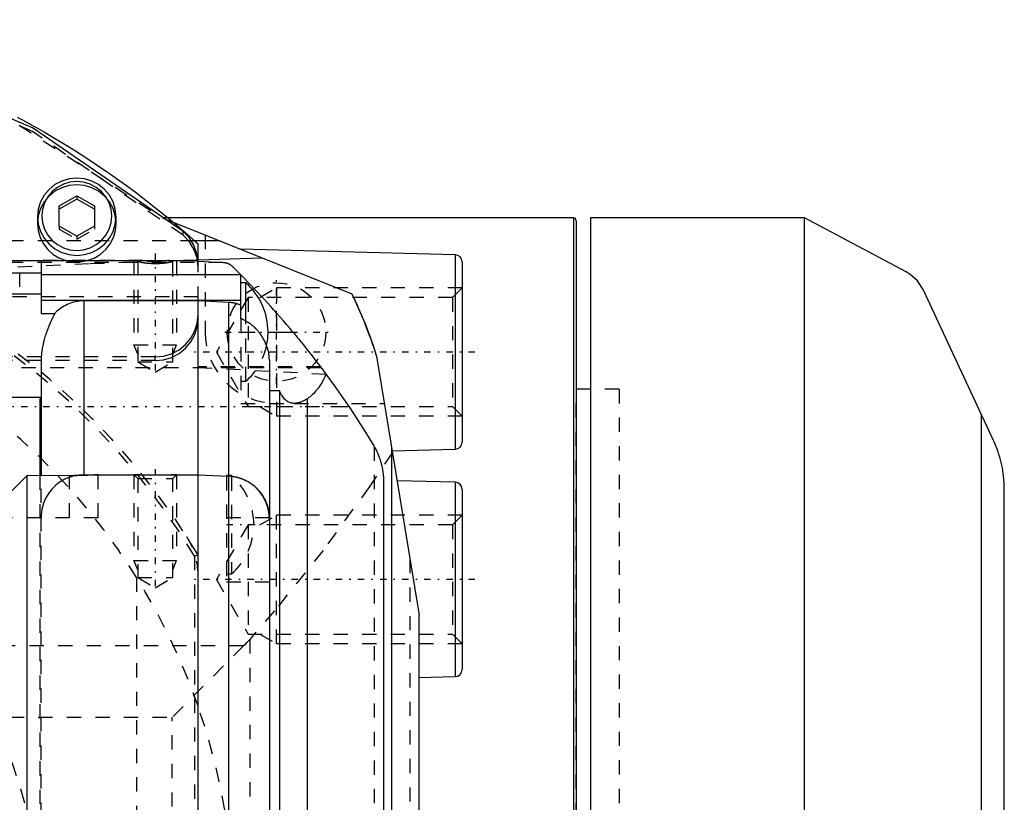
# Model space of a CAD drawing. Extents: x -109 to 109, y -1 to 887.
# Tile 15 of 15: x 30 to 99, y 728 to 783. Entities that reach past the tile are written whole.
import ezdxf

# ---------------------------------------------------------------- set-up
doc = ezdxf.new("R2010")
doc.units = 0
doc.linetypes.add('CENTER', pattern=[1.5, 0.45, -0.5, 0.05, -0.5])
doc.linetypes.add('DASHED', pattern=[2, 1, -1])
for name, color, linetype in [('AM_0', 7, 'CONTINUOUS'), ('AM_3', 7, 'DASHED'), ('AM_7', 7, 'CENTER')]:
    doc.layers.add(name, color=color, linetype=linetype)

msp = doc.modelspace()

# ---------------------------------------------------------------- linework, layer by layer
at = {"layer": 'AM_0', "color": 7, "linetype": 'CONTINUOUS'}
for p, q in [((32.76, 769.835), (34, 770.54)), ((34, 770.314), (32.76, 769.609)), ((34, 770.54), (34, 770.314)), ((34, 770.54), (35.24, 769.835)), ((35.24, 769.609), (34, 770.314)), ((32.76, 768.424), (32.76, 769.835)), ((35.24, 769.835), (35.24, 768.424)), ((31.25, 769.077), (31.25, 768.609)), ((36.75, 768.609), (36.75, 769.077)), ((68.8, 769), (40.389, 769)), ((40.753, 768.697), (53.27, 763.666)), ((68.8, 769), (68.8, 722)), ((69, 768.8), (69, 671.2)), ((85, 769), (70, 769)), ((70, 769), (70, 670.5)), ((92.13, 765.209), (85, 769)), ((85, 694.742), (85, 769)), ((34, 767.719), (32.76, 768.424)), ((35.24, 768.424), (34, 767.719)), ((44.025, 767.382), (42.275, 767.382)), ((42.5, 765.97), (42.5, 767.181)), ((60.513, 766.407), (45.472, 766.801)), ((-42.5, 766), (42.5, 766)), ((31.5, 766), (31.5, 762.296)), ((42.5, 766.055), (46.98, 766.194)), ((42.5, 765.97), (44.267, 765.877)), ((60.513, 766.407), (60.513, 752.789)), ((61, 765.907), (61, 753.289)), ((44.916, 765.591), (45.5, 765.008)), ((31.5, 765.12), (-31.5, 765.12)), ((45.5, 765), (31.5, 765)), ((45.5, 761.929), (45.5, 765.008)), ((45.843, 764.45), (45.5, 764.45)), ((45.843, 761.771), (45.843, 764.45)), ((31.5, 763.65), (-31.5, 763.65)), ((45.5, 763.219), (31.5, 763.219)), ((34.5, 763.184), (34.5, 751)), ((42.5, 763.184), (34.5, 763.184)), ((42.5, 676.816), (42.5, 763.184)), ((44.639, 763.075), (42.5, 763.184)), ((98.24, 753.4), (93.47, 763.629)), ((44.639, 763.075), (44.639, 750.953)), ((31.5, 762.296), (32.451, 762.296)), ((47.403, 761), (49.143, 761)), ((47.5, 759.025), (47.5, 747.92)), ((55.006, 759.302), (58, 741.16)), ((31.5, 758.95), (31.5, 750.919)), ((51.082, 758.557), (51.124, 758.501)), ((70, 757), (69, 757)), ((31.5, 756.42), (-31.5, 756.42)), ((31.5, 756.309), (31.416, 756.309)), ((31.416, 756.309), (31.416, 750.935)), ((48.219, 756.878), (47.5, 756.878)), ((48.219, 683.122), (48.219, 756.878)), ((50.139, 756.314), (50.139, 683.686)), ((97.408, 725), (97.408, 755.183)), ((56.052, 752.961), (56.052, 688.675)), ((56.1, 752.674), (60.513, 752.789)), ((30.5, 750.935), (28.5, 748.931)), ((33.845, 750.937), (30.5, 750.935)), ((30.5, 750.935), (30.5, 689)), ((34.5, 751), (42.5, 751)), ((42.5, 751), (44.639, 750.901)), ((44.843, 750.95), (44.5, 750.95)), ((44.5, 750.95), (44.5, 750.907)), ((44.639, 750.901), (44.639, 724.5)), ((44.843, 750.95), (44.843, 750.885)), ((55.5, 750.508), (55.5, 689.492)), ((60.513, 750.475), (56.445, 750.582)), ((60.513, 750.475), (60.513, 736.858)), ((61, 749.976), (61, 737.358)), ((99, 540.247), (99, 750)), ((47.499, 748), (47.499, 692)), ((58, 704.367), (58, 741.16)), ((58, 736.792), (60.513, 736.858))]:
    msp.add_line(p, q, dxfattribs=at)
for points in [[(41.459, 768.035), (30.896, 775.302), (19.062, 780.319), (6.442, 782.88), (-6.442, 782.88), (-19.062, 780.319), (-30.896, 775.302), (-41.459, 768.035)], [(31.25, 768.609), (31.297, 768.109), (31.437, 767.627), (31.665, 767.178), (31.973, 766.778), (32.35, 766.442), (32.785, 766.179), (33.26, 766)], [(34.74, 766), (35.215, 766.179), (35.65, 766.442), (36.027, 766.778), (36.335, 767.178), (36.563, 767.627), (36.703, 768.109), (36.75, 768.609)], [(42.493, 766), (42.394, 766.575), (42.183, 767.12), (41.867, 767.613), (41.459, 768.035)]]:
    msp.add_lwpolyline(points, dxfattribs=at)
for points in [[(36.75, 769.077), (36.697, 769.606), (36.541, 770.114), (36.287, 770.582), (35.945, 770.992), (35.528, 771.329), (35.052, 771.579), (34.536, 771.734), (34, 771.786), (33.464, 771.734), (32.948, 771.579), (32.472, 771.329), (32.055, 770.992), (31.713, 770.582), (31.459, 770.114), (31.303, 769.606), (31.25, 769.077), (31.303, 768.549), (31.459, 768.041), (31.713, 767.573), (32.055, 767.162), (32.472, 766.826), (32.948, 766.575), (33.464, 766.421), (34, 766.369), (34.536, 766.421), (35.052, 766.575), (35.528, 766.826), (35.945, 767.162), (36.287, 767.573), (36.541, 768.041), (36.697, 768.549)], [(31.55, 769.129), (31.597, 768.659), (31.736, 768.206), (31.963, 767.789), (32.268, 767.423), (32.639, 767.123), (33.062, 766.9), (33.522, 766.763), (34, 766.717), (34.478, 766.763), (34.938, 766.9), (35.361, 767.123), (35.732, 767.423), (36.037, 767.789), (36.264, 768.206), (36.403, 768.659), (36.45, 769.129), (36.403, 769.6), (36.264, 770.053), (36.037, 770.47), (35.732, 770.836), (35.361, 771.136), (34.938, 771.359), (34.478, 771.496), (34, 771.542), (33.522, 771.496), (33.062, 771.359), (32.639, 771.136), (32.268, 770.836), (31.963, 770.47), (31.736, 770.053), (31.597, 769.6)]]:
    msp.add_lwpolyline(points, close=True, dxfattribs=at)
for points in [[(29.82, 776.063, 0), (30.199, 775.859, 0), (30.955, 775.444, 0), (31.705, 775.018, 0), (32.078, 774.802, 0), (32.449, 774.583, 0), (33.187, 774.137, 0), (33.919, 773.682, 0), (34.645, 773.216, 0), (35.365, 772.741, 0), (36.078, 772.256, 0), (36.431, 772.01, 0), (36.784, 771.761, 0), (37.483, 771.257, 0), (38.176, 770.743, 0), (38.861, 770.22, 0), (39.54, 769.688, 0), (40.211, 769.146, 0), (40.543, 768.872, 0), (40.874, 768.596, 0), (41.53, 768.036, 0), (42.179, 767.468, 0), (42.5, 767.181, 0)], [(38.27, 765.964, 0), (38.271, 765.966, 0), (38.273, 765.97, 0), (38.277, 765.974, 0), (38.28, 765.976, 0), (38.283, 765.978, 0), (38.292, 765.981, 0), (38.303, 765.984, 0), (38.316, 765.987, 0), (38.331, 765.989, 0), (38.349, 765.991, 0), (38.358, 765.992, 0), (38.368, 765.993, 0), (38.39, 765.995, 0), (38.414, 765.996, 0), (38.44, 765.998, 0), (38.467, 765.998, 0), (38.497, 765.999, 0), (38.512, 765.999, 0), (38.528, 766, 0), (38.56, 766, 0), (38.594, 766, 0), (38.611, 766, 0)], [(40.729, 765.964, 0), (40.729, 765.962, 0), (40.728, 765.959, 0), (40.726, 765.956, 0), (40.725, 765.955, 0), (40.723, 765.953, 0), (40.719, 765.949, 0), (40.714, 765.946, 0), (40.708, 765.942, 0), (40.701, 765.938, 0), (40.693, 765.934, 0), (40.688, 765.932, 0), (40.684, 765.93, 0), (40.673, 765.926, 0), (40.662, 765.921, 0), (40.649, 765.917, 0), (40.636, 765.913, 0), (40.622, 765.908, 0), (40.614, 765.906, 0), (40.606, 765.904, 0), (40.59, 765.899, 0), (40.573, 765.894, 0), (40.564, 765.892, 0), (40.555, 765.89, 0), (40.536, 765.885, 0), (40.516, 765.881, 0), (40.506, 765.878, 0), (40.495, 765.876, 0), (40.474, 765.871, 0), (40.452, 765.867, 0), (40.429, 765.862, 0), (40.406, 765.858, 0), (40.382, 765.854, 0), (40.37, 765.851, 0), (40.358, 765.849, 0), (40.333, 765.845, 0), (40.307, 765.841, 0), (40.28, 765.837, 0), (40.253, 765.833, 0), (40.224, 765.829, 0), (40.21, 765.827, 0), (40.195, 765.825, 0), (40.165, 765.821, 0), (40.134, 765.817, 0), (40.103, 765.814, 0), (40.071, 765.811, 0), (40.039, 765.807, 0), (40.022, 765.806, 0), (40.006, 765.804, 0), (39.972, 765.801, 0), (39.938, 765.798, 0), (39.904, 765.796, 0), (39.869, 765.794, 0), (39.834, 765.791, 0), (39.817, 765.79, 0), (39.799, 765.789, 0), (39.764, 765.788, 0), (39.729, 765.786, 0), (39.693, 765.785, 0), (39.658, 765.784, 0), (39.622, 765.783, 0), (39.605, 765.783, 0), (39.587, 765.782, 0), (39.552, 765.782, 0), (39.517, 765.782, 0), (39.5, 765.782, 0), (39.483, 765.782, 0), (39.448, 765.782, 0), (39.413, 765.782, 0), (39.395, 765.783, 0), (39.378, 765.783, 0), (39.342, 765.784, 0), (39.307, 765.785, 0), (39.271, 765.786, 0), (39.236, 765.788, 0), (39.201, 765.789, 0), (39.183, 765.79, 0), (39.166, 765.791, 0), (39.131, 765.794, 0), (39.096, 765.796, 0), (39.062, 765.798, 0), (39.028, 765.801, 0), (38.994, 765.804, 0), (38.978, 765.806, 0), (38.961, 765.807, 0), (38.929, 765.811, 0), (38.897, 765.814, 0), (38.866, 765.817, 0), (38.835, 765.821, 0), (38.805, 765.825, 0), (38.79, 765.827, 0), (38.776, 765.829, 0), (38.747, 765.833, 0), (38.72, 765.837, 0), (38.693, 765.841, 0), (38.667, 765.845, 0), (38.642, 765.849, 0), (38.63, 765.851, 0), (38.618, 765.854, 0), (38.594, 765.858, 0), (38.571, 765.862, 0), (38.548, 765.867, 0), (38.526, 765.871, 0), (38.505, 765.876, 0), (38.494, 765.878, 0), (38.484, 765.881, 0), (38.464, 765.885, 0), (38.445, 765.89, 0), (38.436, 765.892, 0), (38.427, 765.894, 0), (38.41, 765.899, 0), (38.394, 765.904, 0), (38.386, 765.906, 0), (38.378, 765.908, 0), (38.364, 765.913, 0), (38.351, 765.917, 0), (38.338, 765.921, 0), (38.327, 765.926, 0), (38.316, 765.93, 0), (38.312, 765.932, 0), (38.307, 765.934, 0), (38.299, 765.938, 0), (38.292, 765.942, 0), (38.286, 765.946, 0), (38.281, 765.949, 0), (38.277, 765.953, 0), (38.275, 765.955, 0), (38.274, 765.956, 0), (38.272, 765.959, 0), (38.271, 765.962, 0), (38.27, 765.964, 0)], [(40.389, 766, 0), (40.406, 766, 0), (40.44, 766, 0), (40.472, 766, 0), (40.488, 765.999, 0), (40.503, 765.999, 0), (40.533, 765.998, 0), (40.56, 765.998, 0), (40.586, 765.996, 0), (40.61, 765.995, 0), (40.632, 765.993, 0), (40.642, 765.992, 0), (40.651, 765.991, 0), (40.669, 765.989, 0), (40.684, 765.987, 0), (40.697, 765.984, 0), (40.708, 765.981, 0), (40.717, 765.978, 0), (40.72, 765.976, 0), (40.723, 765.974, 0), (40.727, 765.97, 0), (40.729, 765.966, 0), (40.729, 765.964, 0)], [(44.267, 765.877, 0), (44.268, 765.877, 0), (44.27, 765.877, 0), (44.272, 765.877, 0), (44.273, 765.877, 0), (44.274, 765.877, 0), (44.276, 765.877, 0), (44.278, 765.877, 0), (44.286, 765.876, 0), (44.298, 765.875, 0), (44.304, 765.875, 0), (44.31, 765.874, 0), (44.322, 765.873, 0), (44.333, 765.872, 0), (44.343, 765.87, 0), (44.353, 765.869, 0), (44.363, 765.868, 0), (44.368, 765.867, 0), (44.372, 765.866, 0), (44.382, 765.865, 0), (44.391, 765.863, 0), (44.4, 765.861, 0), (44.409, 765.86, 0), (44.417, 765.858, 0), (44.422, 765.857, 0), (44.426, 765.856, 0), (44.434, 765.854, 0), (44.443, 765.852, 0), (44.447, 765.851, 0), (44.451, 765.85, 0), (44.459, 765.848, 0), (44.467, 765.846, 0), (44.471, 765.845, 0), (44.475, 765.844, 0), (44.482, 765.842, 0), (44.49, 765.84, 0), (44.515, 765.833, 0), (44.554, 765.819, 0), (44.589, 765.806, 0), (44.622, 765.792, 0), (44.655, 765.776, 0), (44.671, 765.769, 0), (44.686, 765.76, 0), (44.717, 765.743, 0), (44.746, 765.726, 0), (44.775, 765.707, 0), (44.802, 765.688, 0), (44.829, 765.667, 0), (44.842, 765.657, 0), (44.855, 765.647, 0), (44.88, 765.625, 0), (44.904, 765.603, 0), (44.916, 765.591, 0)], [(93.47, 763.629, 0), (93.317, 763.977, 0), (92.906, 764.578, 0), (92.398, 765.037, 0), (92.13, 765.208, 0)], [(34.5, 763.184, 0), (34.439, 763.183, 0), (34.315, 763.178, 0), (34.188, 763.166, 0), (34.124, 763.158, 0), (34.06, 763.148, 0), (33.931, 763.124, 0), (33.804, 763.094, 0), (33.68, 763.058, 0), (33.559, 763.018, 0), (33.443, 762.973, 0), (33.387, 762.949, 0), (33.332, 762.924, 0), (33.22, 762.869, 0), (33.109, 762.808, 0), (32.998, 762.741, 0), (32.889, 762.669, 0), (32.783, 762.592, 0), (32.732, 762.551, 0), (32.682, 762.51, 0), (32.585, 762.426, 0), (32.494, 762.34, 0), (32.451, 762.296, 0)], [(53.27, 763.666, 0), (53.608, 762.959, 0), (54.226, 761.519, 0), (54.766, 760.048, 0), (55.006, 759.302, 0)], [(45.5, 762.89, 0), (45.478, 762.899, 0), (45.433, 762.916, 0), (45.387, 762.932, 0), (45.364, 762.939, 0), (45.341, 762.947, 0), (45.294, 762.961, 0), (45.246, 762.975, 0), (45.198, 762.988, 0), (45.15, 763.001, 0), (45.102, 763.012, 0), (45.077, 763.017, 0), (45.053, 763.022, 0), (45.004, 763.032, 0), (44.955, 763.041, 0), (44.906, 763.049, 0), (44.857, 763.055, 0), (44.808, 763.061, 0), (44.783, 763.064, 0), (44.759, 763.067, 0), (44.711, 763.071, 0), (44.663, 763.074, 0), (44.639, 763.075, 0)], [(32.451, 762.296, 0), (32.413, 762.221, 0), (32.337, 762.067, 0), (32.26, 761.909, 0), (32.222, 761.828, 0), (32.184, 761.745, 0), (32.109, 761.577, 0), (32.036, 761.404, 0), (31.965, 761.226, 0), (31.897, 761.044, 0), (31.832, 760.857, 0), (31.801, 760.762, 0), (31.771, 760.665, 0), (31.715, 760.469, 0), (31.664, 760.269, 0), (31.618, 760.064, 0), (31.579, 759.858, 0), (31.548, 759.654, 0), (31.535, 759.552, 0), (31.525, 759.45, 0), (31.509, 759.249, 0), (31.501, 759.049, 0), (31.5, 758.95, 0)], [(46.758, 761, 0), (46.73, 761.034, 0), (46.673, 761.101, 0), (46.616, 761.164, 0), (46.588, 761.195, 0), (46.559, 761.225, 0), (46.498, 761.286, 0), (46.435, 761.346, 0), (46.368, 761.405, 0), (46.3, 761.463, 0), (46.229, 761.519, 0), (46.192, 761.546, 0), (46.156, 761.573, 0), (46.081, 761.625, 0), (46.005, 761.675, 0), (45.928, 761.722, 0), (45.851, 761.766, 0), (45.773, 761.807, 0), (45.734, 761.827, 0), (45.695, 761.845, 0), (45.618, 761.88, 0), (45.54, 761.913, 0), (45.5, 761.929, 0)], [(47.5, 759.025, 0), (47.499, 759.082, 0), (47.494, 759.195, 0), (47.484, 759.309, 0), (47.478, 759.366, 0), (47.47, 759.423, 0), (47.45, 759.538, 0), (47.426, 759.652, 0), (47.397, 759.767, 0), (47.363, 759.881, 0), (47.324, 759.995, 0), (47.303, 760.052, 0), (47.282, 760.108, 0), (47.234, 760.22, 0), (47.183, 760.33, 0), (47.128, 760.438, 0), (47.069, 760.545, 0), (47.006, 760.65, 0), (46.973, 760.702, 0), (46.94, 760.753, 0), (46.869, 760.854, 0), (46.796, 760.952, 0), (46.758, 761, 0)], [(49.143, 761, 0), (49.209, 760.92, 0), (49.342, 760.759, 0), (49.477, 760.596, 0), (49.544, 760.514, 0), (49.612, 760.431, 0), (49.747, 760.265, 0), (49.882, 760.097, 0), (50.017, 759.928, 0), (50.152, 759.759, 0), (50.285, 759.59, 0), (50.352, 759.506, 0), (50.418, 759.421, 0), (50.549, 759.253, 0), (50.679, 759.086, 0), (50.806, 758.92, 0), (50.931, 758.756, 0), (51.054, 758.594, 0), (51.115, 758.514, 0), (51.174, 758.434, 0), (51.292, 758.277, 0), (51.406, 758.124, 0), (51.462, 758.048, 0)], [(51.462, 758.048, 0), (51.434, 757.983, 0), (51.376, 757.856, 0), (51.316, 757.732, 0), (51.286, 757.671, 0), (51.254, 757.611, 0), (51.19, 757.494, 0), (51.123, 757.38, 0), (51.054, 757.27, 0), (50.984, 757.164, 0), (50.911, 757.063, 0), (50.874, 757.013, 0), (50.837, 756.965, 0), (50.76, 756.871, 0), (50.682, 756.782, 0), (50.603, 756.698, 0), (50.521, 756.617, 0), (50.439, 756.542, 0), (50.397, 756.506, 0), (50.355, 756.471, 0), (50.269, 756.405, 0), (50.183, 756.343, 0), (50.139, 756.314, 0)], [(51.462, 758.048, 0), (52.047, 757.244, 0), (53.179, 755.61, 0), (54.259, 753.941, 0), (54.78, 753.094, 0)], [(31.416, 756.309, 0), (31.442, 756.25, 0), (31.479, 756.133, 0), (31.498, 756.017, 0), (31.5, 755.961, 0)], [(49.245, 756, 0), (49.208, 756.001, 0), (49.136, 756.006, 0), (49.064, 756.017, 0), (49.029, 756.025, 0), (48.995, 756.033, 0), (48.927, 756.056, 0), (48.861, 756.084, 0), (48.797, 756.117, 0), (48.735, 756.156, 0), (48.675, 756.201, 0), (48.646, 756.225, 0), (48.618, 756.25, 0), (48.564, 756.305, 0), (48.512, 756.364, 0), (48.462, 756.427, 0), (48.415, 756.495, 0), (48.369, 756.569, 0), (48.347, 756.609, 0), (48.325, 756.65, 0), (48.281, 756.736, 0), (48.24, 756.829, 0), (48.219, 756.878, 0)], [(50.139, 756.314, 0), (50.112, 756.297, 0), (50.058, 756.264, 0), (50.004, 756.233, 0), (49.978, 756.218, 0), (49.951, 756.203, 0), (49.899, 756.176, 0), (49.847, 756.151, 0), (49.795, 756.128, 0), (49.745, 756.107, 0), (49.695, 756.088, 0), (49.67, 756.079, 0), (49.646, 756.07, 0), (49.598, 756.055, 0), (49.551, 756.042, 0), (49.503, 756.03, 0), (49.456, 756.021, 0), (49.409, 756.013, 0), (49.385, 756.009, 0), (49.362, 756.006, 0), (49.315, 756.002, 0), (49.268, 756, 0), (49.245, 756, 0)], [(54.78, 753.094, 0), (54.818, 753.029, 0), (54.892, 752.897, 0), (54.962, 752.764, 0), (54.996, 752.696, 0), (55.028, 752.628, 0), (55.09, 752.49, 0), (55.148, 752.351, 0), (55.202, 752.21, 0), (55.251, 752.067, 0), (55.296, 751.923, 0), (55.317, 751.85, 0), (55.336, 751.777, 0), (55.372, 751.631, 0), (55.404, 751.483, 0), (55.431, 751.335, 0), (55.454, 751.185, 0), (55.472, 751.036, 0), (55.48, 750.96, 0), (55.486, 750.885, 0), (55.495, 750.735, 0), (55.499, 750.584, 0), (55.5, 750.508, 0)], [(99, 750, 0), (99, 750, 0), (99, 750, 0), (99, 750, 0), (99, 750, 0), (99, 750, 0), (99, 750, 0), (99, 750, 0), (99, 750, 0), (99, 750, 0), (99, 750, 0), (99, 750, 0), (99, 750, 0), (99, 750, 0), (99, 750, 0), (99, 750, 0), (99, 750, 0), (99, 750, 0), (99, 750, 0), (99, 750, 0), (99, 750, 0), (99, 750, 0), (99, 750, 0), (99, 750, 0), (99, 750, 0), (99, 750, 0), (99, 750, 0), (99, 750, 0), (99, 750, 0), (99, 750, 0), (99, 750, 0), (99, 750, 0), (99, 750, 0), (99, 750, 0), (99, 750.001, 0), (99, 750.001, 0), (99, 750.001, 0), (99, 750.001, 0), (99, 750.001, 0), (99, 750.001, 0), (99, 750.001, 0), (99, 750.001, 0), (99, 750.001, 0), (99, 750.001, 0), (99, 750.001, 0), (99, 750.001, 0), (99, 750.001, 0), (99, 750.001, 0), (99, 750.001, 0), (99, 750.001, 0), (99, 750.001, 0), (99, 750.001, 0), (99, 750.001, 0), (99, 750.001, 0), (99, 750.001, 0), (99, 750.001, 0), (99, 750.001, 0), (99, 750.001, 0), (99, 750.002, 0), (99, 750.002, 0), (99, 750.002, 0), (99, 750.002, 0), (99, 750.003, 0), (99, 750.003, 0), (99, 750.004, 0), (99, 750.004, 0), (99, 750.005, 0), (99, 750.005, 0), (99, 750.006, 0), (99, 750.006, 0), (99, 750.007, 0), (99, 750.009, 0), (99, 750.017, 0), (99, 750.025, 0), (99, 750.043, 0), (99, 750.076, 0), (98.999, 750.093, 0), (98.999, 750.109, 0), (98.999, 750.143, 0), (98.998, 750.176, 0), (98.995, 750.293, 0), (98.985, 750.492, 0), (98.978, 750.592, 0), (98.97, 750.692, 0), (98.95, 750.89, 0), (98.925, 751.087, 0), (98.896, 751.282, 0), (98.862, 751.476, 0), (98.823, 751.669, 0), (98.802, 751.764, 0), (98.78, 751.859, 0), (98.733, 752.048, 0), (98.68, 752.235, 0), (98.624, 752.42, 0), (98.563, 752.603, 0), (98.499, 752.784, 0), (98.465, 752.874, 0), (98.43, 752.963, 0), (98.357, 753.14, 0), (98.28, 753.314, 0), (98.24, 753.4, 0)], [(35.5, 751, 0), (35.5, 751, 0), (35.5, 751, 0), (35.499, 751, 0), (35.498, 751, 0), (35.498, 751, 0), (35.496, 751, 0), (35.494, 751, 0), (35.492, 750.999, 0), (35.489, 750.999, 0), (35.485, 750.999, 0), (35.484, 750.999, 0), (35.482, 750.999, 0), (35.478, 750.999, 0), (35.473, 750.998, 0), (35.468, 750.998, 0), (35.463, 750.998, 0), (35.457, 750.997, 0), (35.454, 750.997, 0), (35.451, 750.997, 0), (35.444, 750.996, 0), (35.437, 750.996, 0), (35.433, 750.996, 0), (35.429, 750.996, 0), (35.421, 750.995, 0), (35.413, 750.994, 0), (35.408, 750.994, 0), (35.404, 750.994, 0), (35.395, 750.993, 0), (35.385, 750.993, 0), (35.375, 750.992, 0), (35.364, 750.992, 0), (35.353, 750.991, 0), (35.348, 750.991, 0), (35.342, 750.99, 0), (35.33, 750.99, 0), (35.318, 750.989, 0), (35.306, 750.988, 0), (35.293, 750.987, 0), (35.279, 750.987, 0), (35.273, 750.986, 0), (35.266, 750.986, 0), (35.252, 750.985, 0), (35.237, 750.984, 0), (35.222, 750.983, 0), (35.207, 750.982, 0), (35.192, 750.982, 0), (35.184, 750.981, 0), (35.176, 750.981, 0), (35.16, 750.98, 0), (35.143, 750.979, 0), (35.126, 750.978, 0), (35.109, 750.977, 0), (35.092, 750.976, 0), (35.083, 750.976, 0), (35.074, 750.975, 0), (35.056, 750.975, 0), (35.038, 750.974, 0), (35.02, 750.973, 0), (35.001, 750.972, 0), (34.982, 750.971, 0), (34.973, 750.97, 0), (34.963, 750.97, 0), (34.944, 750.969, 0), (34.924, 750.968, 0), (34.914, 750.968, 0), (34.904, 750.967, 0), (34.884, 750.966, 0), (34.864, 750.965, 0), (34.853, 750.965, 0), (34.843, 750.965, 0), (34.822, 750.964, 0), (34.8, 750.963, 0), (34.778, 750.962, 0), (34.756, 750.961, 0), (34.734, 750.96, 0), (34.722, 750.96, 0), (34.711, 750.959, 0), (34.687, 750.958, 0), (34.664, 750.957, 0), (34.64, 750.956, 0), (34.616, 750.956, 0), (34.592, 750.955, 0), (34.579, 750.954, 0), (34.567, 750.954, 0), (34.542, 750.953, 0), (34.517, 750.952, 0), (34.491, 750.951, 0), (34.465, 750.95, 0), (34.439, 750.95, 0), (34.426, 750.949, 0), (34.413, 750.949, 0), (34.387, 750.948, 0), (34.36, 750.947, 0), (34.333, 750.947, 0), (34.306, 750.946, 0), (34.279, 750.945, 0), (34.265, 750.945, 0), (34.252, 750.945, 0), (34.224, 750.944, 0), (34.197, 750.943, 0), (34.169, 750.943, 0), (34.141, 750.942, 0), (34.113, 750.941, 0), (34.099, 750.941, 0), (34.084, 750.941, 0), (34.056, 750.94, 0), (34.028, 750.94, 0), (34.013, 750.94, 0), (33.999, 750.939, 0), (33.971, 750.939, 0), (33.942, 750.939, 0), (33.928, 750.938, 0), (33.913, 750.938, 0), (33.885, 750.938, 0), (33.856, 750.937, 0), (33.827, 750.937, 0), (33.798, 750.937, 0), (33.77, 750.937, 0), (33.755, 750.936, 0), (33.741, 750.936, 0), (33.712, 750.936, 0), (33.684, 750.936, 0), (33.655, 750.936, 0), (33.627, 750.936, 0), (33.598, 750.936, 0), (33.584, 750.936, 0), (33.57, 750.935, 0), (33.542, 750.935, 0), (33.514, 750.935, 0), (33.5, 750.935, 0)], [(33.893, 750.938, 0), (33.91, 750.941, 0), (33.945, 750.948, 0), (33.98, 750.955, 0), (33.997, 750.958, 0), (34.014, 750.96, 0), (34.049, 750.966, 0), (34.084, 750.971, 0), (34.118, 750.976, 0), (34.153, 750.98, 0), (34.187, 750.984, 0), (34.204, 750.985, 0), (34.221, 750.987, 0), (34.255, 750.99, 0), (34.288, 750.993, 0), (34.322, 750.995, 0), (34.355, 750.996, 0), (34.388, 750.998, 0), (34.404, 750.998, 0), (34.42, 750.999, 0), (34.452, 751, 0), (34.484, 751, 0), (34.5, 751, 0)], [(41, 751, 0), (41, 751, 0), (40.999, 751, 0), (40.996, 751, 0), (40.994, 751, 0), (40.992, 751, 0), (40.987, 750.999, 0), (40.981, 750.999, 0), (40.974, 750.999, 0), (40.965, 750.998, 0), (40.954, 750.998, 0), (40.949, 750.998, 0), (40.943, 750.997, 0), (40.93, 750.997, 0), (40.916, 750.996, 0), (40.9, 750.996, 0), (40.884, 750.995, 0), (40.866, 750.994, 0), (40.856, 750.994, 0), (40.847, 750.993, 0), (40.826, 750.992, 0), (40.805, 750.992, 0), (40.794, 750.991, 0), (40.783, 750.991, 0), (40.759, 750.99, 0), (40.735, 750.989, 0), (40.722, 750.988, 0), (40.709, 750.988, 0), (40.683, 750.987, 0), (40.656, 750.986, 0), (40.628, 750.985, 0), (40.599, 750.984, 0), (40.57, 750.983, 0), (40.555, 750.983, 0), (40.54, 750.982, 0), (40.509, 750.981, 0), (40.478, 750.98, 0), (40.445, 750.979, 0), (40.411, 750.978, 0), (40.376, 750.977, 0), (40.358, 750.977, 0), (40.34, 750.976, 0), (40.304, 750.975, 0), (40.266, 750.974, 0), (40.228, 750.974, 0), (40.189, 750.973, 0), (40.15, 750.972, 0), (40.13, 750.971, 0), (40.11, 750.971, 0), (40.069, 750.97, 0), (40.028, 750.97, 0), (39.987, 750.969, 0), (39.945, 750.968, 0), (39.903, 750.968, 0), (39.881, 750.968, 0), (39.86, 750.967, 0), (39.818, 750.967, 0), (39.775, 750.967, 0), (39.732, 750.966, 0), (39.689, 750.966, 0), (39.647, 750.966, 0), (39.626, 750.966, 0), (39.605, 750.966, 0), (39.563, 750.965, 0), (39.521, 750.965, 0), (39.5, 750.965, 0), (39.479, 750.965, 0), (39.437, 750.965, 0), (39.395, 750.966, 0), (39.374, 750.966, 0), (39.353, 750.966, 0), (39.311, 750.966, 0), (39.268, 750.966, 0), (39.225, 750.967, 0), (39.182, 750.967, 0), (39.14, 750.967, 0), (39.119, 750.968, 0), (39.097, 750.968, 0), (39.055, 750.968, 0), (39.013, 750.969, 0), (38.972, 750.97, 0), (38.931, 750.97, 0), (38.89, 750.971, 0), (38.87, 750.971, 0), (38.85, 750.972, 0), (38.811, 750.973, 0), (38.772, 750.974, 0), (38.734, 750.974, 0), (38.696, 750.975, 0), (38.66, 750.976, 0), (38.642, 750.977, 0), (38.624, 750.977, 0), (38.589, 750.978, 0), (38.555, 750.979, 0), (38.522, 750.98, 0), (38.491, 750.981, 0), (38.46, 750.982, 0), (38.445, 750.983, 0), (38.43, 750.983, 0), (38.401, 750.984, 0), (38.372, 750.985, 0), (38.344, 750.986, 0), (38.317, 750.987, 0), (38.291, 750.988, 0), (38.278, 750.988, 0), (38.265, 750.989, 0), (38.241, 750.99, 0), (38.217, 750.991, 0), (38.206, 750.991, 0), (38.195, 750.992, 0), (38.174, 750.992, 0), (38.153, 750.993, 0), (38.144, 750.994, 0), (38.134, 750.994, 0), (38.116, 750.995, 0), (38.1, 750.996, 0), (38.084, 750.996, 0), (38.07, 750.997, 0), (38.057, 750.997, 0), (38.051, 750.998, 0), (38.046, 750.998, 0), (38.035, 750.998, 0), (38.026, 750.999, 0), (38.019, 750.999, 0), (38.013, 750.999, 0), (38.008, 751, 0), (38.006, 751, 0), (38.004, 751, 0), (38.001, 751, 0), (38, 751, 0), (38, 751, 0)], [(44.907, 750.892, 0), (44.927, 750.889, 0), (44.967, 750.883, 0), (45.006, 750.877, 0), (45.026, 750.873, 0), (45.046, 750.87, 0), (45.085, 750.862, 0), (45.124, 750.854, 0), (45.164, 750.846, 0), (45.203, 750.837, 0), (45.241, 750.827, 0), (45.261, 750.822, 0), (45.28, 750.817, 0), (45.318, 750.806, 0), (45.356, 750.795, 0), (45.394, 750.784, 0), (45.431, 750.772, 0), (45.468, 750.76, 0), (45.486, 750.753, 0), (45.504, 750.747, 0), (45.54, 750.734, 0), (45.576, 750.721, 0), (45.593, 750.714, 0), (45.61, 750.707, 0), (45.645, 750.693, 0), (45.679, 750.679, 0), (45.696, 750.671, 0), (45.713, 750.664, 0), (45.748, 750.648, 0), (45.782, 750.632, 0), (45.817, 750.615, 0), (45.852, 750.598, 0), (45.886, 750.58, 0), (45.904, 750.571, 0), (45.921, 750.562, 0), (45.956, 750.543, 0), (45.99, 750.524, 0), (46.025, 750.504, 0), (46.059, 750.483, 0), (46.093, 750.462, 0), (46.11, 750.451, 0), (46.127, 750.44, 0), (46.16, 750.419, 0), (46.194, 750.396, 0), (46.227, 750.373, 0), (46.259, 750.35, 0), (46.291, 750.326, 0), (46.307, 750.314, 0), (46.323, 750.302, 0), (46.355, 750.278, 0), (46.386, 750.253, 0), (46.416, 750.228, 0), (46.446, 750.203, 0), (46.475, 750.178, 0), (46.49, 750.165, 0), (46.504, 750.152, 0), (46.533, 750.126, 0), (46.56, 750.1, 0), (46.587, 750.075, 0), (46.614, 750.049, 0), (46.64, 750.022, 0), (46.653, 750.009, 0), (46.666, 749.996, 0), (46.692, 749.968, 0), (46.718, 749.94, 0), (46.731, 749.926, 0), (46.743, 749.912, 0), (46.769, 749.882, 0), (46.794, 749.853, 0), (46.807, 749.838, 0), (46.819, 749.823, 0), (46.844, 749.792, 0), (46.869, 749.761, 0), (46.893, 749.729, 0), (46.917, 749.697, 0), (46.94, 749.665, 0), (46.952, 749.649, 0), (46.963, 749.632, 0), (46.986, 749.599, 0), (47.008, 749.566, 0), (47.03, 749.532, 0), (47.051, 749.498, 0), (47.072, 749.464, 0), (47.082, 749.447, 0), (47.092, 749.43, 0), (47.112, 749.395, 0), (47.131, 749.36, 0), (47.15, 749.326, 0), (47.168, 749.291, 0), (47.186, 749.256, 0), (47.194, 749.239, 0), (47.203, 749.222, 0), (47.219, 749.187, 0), (47.235, 749.152, 0), (47.25, 749.118, 0), (47.265, 749.084, 0), (47.279, 749.05, 0), (47.286, 749.032, 0), (47.293, 749.015, 0), (47.306, 748.98, 0), (47.32, 748.944, 0), (47.332, 748.908, 0), (47.345, 748.872, 0), (47.357, 748.835, 0), (47.363, 748.816, 0), (47.369, 748.797, 0), (47.38, 748.759, 0), (47.391, 748.721, 0), (47.396, 748.702, 0), (47.401, 748.683, 0), (47.411, 748.644, 0), (47.421, 748.605, 0), (47.425, 748.586, 0), (47.429, 748.566, 0), (47.438, 748.527, 0), (47.446, 748.488, 0), (47.453, 748.448, 0), (47.46, 748.409, 0), (47.466, 748.369, 0), (47.469, 748.35, 0), (47.472, 748.33, 0), (47.477, 748.29, 0), (47.482, 748.251, 0), (47.486, 748.212, 0), (47.489, 748.173, 0), (47.492, 748.134, 0), (47.494, 748.115, 0), (47.495, 748.095, 0), (47.497, 748.057, 0), (47.498, 748.019, 0), (47.499, 748, 0)]]:
    msp.add_polyline3d(points, dxfattribs=at)
for centre, radius, start, end in [((68.8, 768.8), 0.2, 0, 90), ((60.5, 765.907), 0.5, 0, 88.5), ((0, 720), 64, 39.83844, 44.68876), ((42.803, 760.998), 4.6, 0.0287, 48.63379), ((42.803, 761.002), 4.6, 348.06906, 359.9713), ((60.5, 753.289), 0.5, 271.5, 0), ((44.5, 747.904), 3, 0, 87.34931), ((41.803, 747.498), 4.6, 47.21284, 48.63379), ((60.5, 749.976), 0.5, 0, 88.5), ((60.5, 737.358), 0.5, 271.5, 0)]:
    msp.add_arc(centre, radius, start, end, dxfattribs=at)
at = {"layer": 'AM_3', "color": 6, "linetype": 'DASHED'}
for p, q in [((26.601, 777.659), (40, 769)), ((40.389, 769), (40, 769)), ((40, 769), (40.753, 768.697)), ((32.76, 768.424), (32.76, 768.199)), ((32.76, 768.199), (34, 767.494)), ((34, 767.494), (35.24, 768.199)), ((35.24, 768.424), (35.24, 768.199)), ((41.459, 767.776), (41.459, 768.035)), ((42.275, 767.382), (2, 767.382)), ((34, 767.719), (34, 767.494)), ((43, 767.794), (43, 761)), ((38.652, 766), (31.5, 766)), ((38, 765.964), (38, 760.1)), ((38.27, 765.964), (38.27, 758.9)), ((42.5, 766), (40.348, 766)), ((40.729, 758.9), (40.729, 765.964)), ((41, 765.964), (41, 760.1)), ((42.5, 765.797), (42.493, 766)), ((42.5, 763.184), (42.5, 766)), ((44.247, 765.878), (-44.247, 765.878)), ((30, 764.177), (30, 765.653)), ((46.828, 763.421), (48, 764.098)), ((61, 764.098), (48, 764.098)), ((48, 764.098), (48, 755.098)), ((61, 764.098), (60.323, 763.421)), ((-42.5, 763.5), (42.5, 763.5)), ((46, 763.421), (43.793, 759.598)), ((60.323, 763.421), (46, 763.421)), ((46, 763.421), (46, 755.774)), ((60.323, 763.421), (60.323, 755.774)), ((45.5, 761.929), (45.5, 756)), ((45.843, 757.55), (45.843, 761.771)), ((45.5, 761), (47.403, 761)), ((38.27, 759.444), (38, 760.1)), ((38, 760.1), (41, 760.1)), ((40.729, 759.444), (41, 760.1)), ((39.5, 759.253), (-39.5, 759.253)), ((39.5, 758.994), (39.5, 759.253)), ((43.793, 759.598), (46, 755.774)), ((51.124, 758.501), (-51.124, 758.501)), ((39.5, 758.994), (-39.5, 758.994)), ((38.27, 758.9), (40.729, 758.9)), ((38.27, 758.9), (39.5, 758.19)), ((39.5, 758.19), (40.729, 758.9)), ((51.082, 758.557), (42.5, 758.557)), ((51.476, 758.03), (42.5, 758.5)), ((45.5, 757.55), (45.843, 757.55)), ((69, 683), (69, 757)), ((72, 757), (70, 757)), ((72, 757), (72, 683)), ((45.5, 756), (49.245, 756)), ((46, 755.774), (60.323, 755.774)), ((46.828, 755.774), (48, 755.098)), ((49.245, 756), (55.551, 756)), ((60.323, 755.774), (61, 755.098)), ((61, 755.098), (48, 755.098)), ((54.842, 752.987), (54.842, 724.5)), ((31.416, 750.935), (31.416, 689)), ((31.5, 689.024), (31.5, 750.919)), ((33.5, 748), (33.5, 750.935)), ((33.845, 750.937), (33.893, 750.938)), ((35.5, 748), (35.5, 751)), ((38, 751), (38.27, 750.73)), ((38, 751), (38, 745)), ((38.27, 750.73), (38.27, 743.8)), ((38.27, 750.73), (40.729, 750.73)), ((40.729, 750.73), (41, 751)), ((40.729, 743.8), (40.729, 750.73)), ((41, 751), (41, 745)), ((44.5, 750.923), (44.639, 750.917)), ((44.5, 750.907), (44.5, 743.5)), ((44.639, 750.953), (44.639, 750.917)), ((44.843, 750.885), (44.843, 744.05)), ((28.5, 748), (35.5, 748)), ((44.5, 748), (47.498, 748)), ((46.828, 747.49), (48, 748.167)), ((48, 739.167), (48, 748.167)), ((61, 748.167), (48, 748.167)), ((61, 748.167), (60.323, 747.49)), ((46, 747.49), (43.793, 743.667)), ((60.323, 747.49), (46, 747.49)), ((46, 747.49), (46, 739.843)), ((60.323, 747.49), (60.323, 739.843)), ((42.5, 745.377), (42.24, 745.305)), ((42.24, 745.305), (42.24, 694.695)), ((38.27, 744.344), (38, 745)), ((38, 745), (41, 745)), ((40.729, 744.344), (41, 745)), ((57.349, 745.102), (57.349, 694.658)), ((44.5, 744.05), (44.843, 744.05)), ((38.188, 743.804), (38.188, 696.196)), ((38.27, 743.8), (40.729, 743.8)), ((38.27, 743.8), (39.5, 743.09)), ((39.5, 743.09), (40.729, 743.8)), ((43.793, 743.667), (46, 739.843)), ((44.5, 743.5), (47.5, 743.5)), ((46, 739.843), (60.323, 739.843)), ((46.828, 739.843), (48, 739.167)), ((60.323, 739.843), (61, 739.167)), ((45.694, 739.019), (-45.694, 739.019)), ((45.694, 739.019), (40.694, 734.019)), ((46.12, 739.47), (46.12, 689.532)), ((61, 739.167), (48, 739.167)), ((-40.694, 734.019), (40.694, 734.019)), ((40.694, 695.749), (40.694, 734.019))]:
    msp.add_line(p, q, dxfattribs=at)
for points in [[(41.459, 767.776), (30.896, 775.043), (19.062, 780.06), (6.442, 782.621), (-6.442, 782.621), (-19.062, 780.06), (-30.896, 775.043), (-41.459, 767.776)], [(36.75, 768.609), (36.697, 769.137), (36.541, 769.645), (36.287, 770.113), (35.945, 770.524), (35.528, 770.86), (35.052, 771.111), (34.536, 771.265), (34, 771.317), (33.464, 771.265), (32.948, 771.111), (32.472, 770.86), (32.055, 770.524), (31.713, 770.113), (31.459, 769.645), (31.303, 769.137), (31.25, 768.609)], [(42.5, 765.538), (42.431, 766.168), (42.227, 766.769), (41.898, 767.314), (41.459, 767.776)], [(33.26, 766), (33.751, 765.911), (34.249, 765.911), (34.74, 766)], [(39.5, 759.253), (40.085, 759.31), (40.648, 759.478), (41.167, 759.751), (41.621, 760.118), (41.994, 760.566), (42.272, 761.077), (42.442, 761.631), (42.5, 762.207)], [(39.5, 758.994), (40.085, 759.051), (40.648, 759.219), (41.167, 759.492), (41.621, 759.859), (41.994, 760.307), (42.272, 760.818), (42.442, 761.372), (42.5, 761.949)]]:
    msp.add_lwpolyline(points, dxfattribs=at)
for points in [[(7.779, 764.322, 0), (11.712, 764.634, 0), (21.873, 765.234, 0), (34.943, 765.793, 0), (42.5, 766.055, 0)], [(53.27, 763.666, 0), (53.323, 763.559, 0), (53.428, 763.341, 0), (53.534, 763.118, 0), (53.586, 763.005, 0), (53.639, 762.89, 0), (53.744, 762.658, 0), (53.848, 762.422, 0), (53.952, 762.183, 0), (54.054, 761.941, 0), (54.154, 761.696, 0), (54.204, 761.573, 0), (54.253, 761.45, 0), (54.349, 761.202, 0), (54.444, 760.953, 0), (54.536, 760.704, 0), (54.625, 760.455, 0), (54.712, 760.205, 0), (54.755, 760.078, 0), (54.798, 759.951, 0), (54.883, 759.693, 0), (54.965, 759.433, 0), (55.006, 759.302, 0)], [(53.27, 763.666, 0), (53.574, 763.031, 0), (54.175, 761.644, 0), (54.743, 760.114, 0), (55.006, 759.302, 0)], [(56.118, 752.562, 0), (54.531, 750.204, 0), (51.259, 745.696, 0), (47.862, 741.472, 0), (46.12, 739.47, 0)], [(33.893, 750.938, 0), (33.795, 750.916, 0), (33.599, 750.861, 0), (33.404, 750.793, 0), (33.308, 750.753, 0), (33.213, 750.71, 0), (33.026, 750.613, 0), (32.844, 750.502, 0), (32.67, 750.377, 0), (32.504, 750.24, 0), (32.349, 750.091, 0), (32.275, 750.012, 0), (32.204, 749.931, 0), (32.071, 749.761, 0), (31.95, 749.581, 0), (31.838, 749.384, 0), (31.737, 749.168, 0), (31.65, 748.935, 0), (31.612, 748.813, 0), (31.579, 748.686, 0), (31.53, 748.421, 0), (31.503, 748.143, 0), (31.5, 748, 0)], [(44.639, 750.917, 0), (44.683, 750.914, 0), (44.772, 750.908, 0), (44.862, 750.898, 0), (44.907, 750.892, 0)], [(46.12, 739.47, 0), (46.05, 739.392, 0), (45.909, 739.24, 0), (45.766, 739.092, 0), (45.694, 739.019, 0)]]:
    msp.add_polyline3d(points, dxfattribs=at)
for centre, radius in [((48, 761), 3.45), ((0, 720), 31.37)]:
    msp.add_circle(centre, radius, dxfattribs=at)
for centre, radius, start, end in [((0, 720), 49.5, 30.84183, 68.32486), ((0, 720), 49.24, 30.92518, 68.26702), ((0, 720), 45, 19.18814, 160.81186), ((48, 761), 5, 180, 270), ((42.803, 761.002), 4.6, 311.36621, 348.06906), ((41.803, 747.498), 4.6, 0.0287, 47.21284), ((41.803, 747.502), 4.6, 311.36621, 359.9713), ((37.5, 743.958), 5, 0, 32.57402), ((0, 720), 45, 160.81186, 19.18814)]:
    msp.add_arc(centre, radius, start, end, dxfattribs=at)
at = {"layer": 'AM_7', "color": 4, "linetype": 'CENTER'}
for p, q in [((39.5, 766.495), (39.5, 757.795)), ((48, 757.377), (48, 764.623)), ((44.377, 761), (51.623, 761)), ((61.9, 759.598), (42.1, 759.598)), ((52.25, 755.748), (-52.25, 755.748)), ((39.5, 751.395), (39.5, 742.695)), ((46.498, 747.5), (44.405, 747.5)), ((61.9, 743.667), (42.1, 743.667))]:
    msp.add_line(p, q, dxfattribs=at)

doc.saveas('drawing.dxf')
